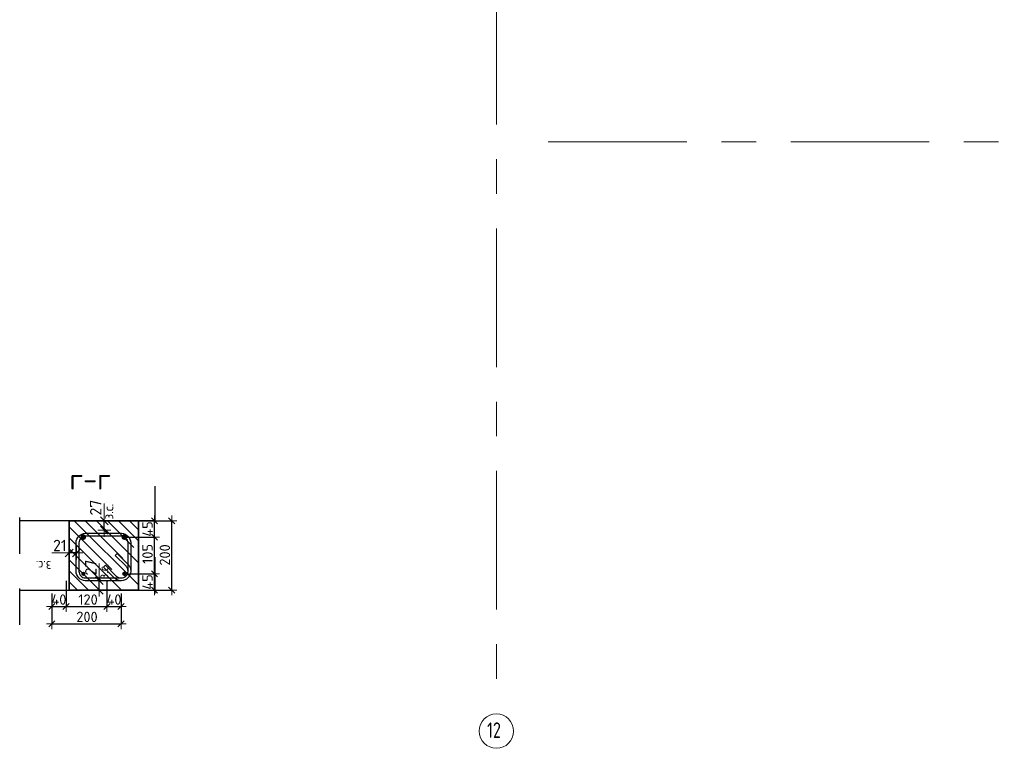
# Model space of a CAD drawing. Header units: metres. Extents: x -38 to 100, y -15 to 21.
# Tile 242 of 246: x 90.4 to 93.25, y -7.85 to -5.75. Entities that reach past the tile are written whole.
import ezdxf

# ---------------------------------------------------------------- set-up
doc = ezdxf.new("R2010")
doc.units = ezdxf.units.M
doc.header["$PDMODE"] = 65
for name, pattern in [('______11', [0.5, 0.4, -0.05, 0, -0.05]), ('______4', [0.135, 0.105, -0.03]), ('______5', [1.1, 0.8, -0.1, 0.1, -0.1])]:
    doc.linetypes.add(name, pattern=pattern)
for name, color, linetype, lineweight in [('XR$4$Арм.стержн. Хомут', 240, 'Continuous', 35), ('XR$4$Арм.стержн.горизонт. 1', 180, 'Continuous', 35), ('XR$4$Арм.стержн.горизонт. 2', 202, 'Continuous', 35), ('XR$4$Осевая линия (1)', 7, '______5', 13), ('XR$4$Перекрытие (1)', 7, 'Continuous', 35), ('XR$4$Размерная линия (1)', 7, 'Continuous', 13), ('XR$4$Размерная линия_ общее', 7, 'Continuous', 13)]:
    doc.layers.add(name, color=color, linetype=linetype, lineweight=lineweight)
doc.styles.add('ISOCPEUR', font='txt')
doc.dimstyles.new('DIMSTYLE_11', dxfattribs={"dimtxt": 0.033, "dimasz": 0.0375, "dimexe": 0, "dimexo": 0, "dimgap": 0.0165, "dimtad": 2, "dimdec": 0, "dimlfac": 1000, "dimrnd": 1, "dimzin": 12, "dimdsep": 46, "dimtxsty": 'ISOCPEUR', "dimblk1": 'ALL_ML_STRICH', "dimblk2": 'ALL_ML_STRICH', "dimsah": 1, "dimcen": 0, "dimclrd": 7, "dimclre": 256, "dimclrt": 7, "dimadec": 0, "dimazin": 0, "dimtfac": 1, "dimtdec": 0, "dimtix": 1, "dimtmove": 2, "dimatfit": 3, "dimfxl": 0, "dimtvp": 1.2, "dimtzin": 0, "dimlwd": 0, "dimlwe": -3, "dimarcsym": 0})
doc.dimstyles.new('DIMSTYLE_23', dxfattribs={"dimtxt": 0.03, "dimasz": 0.03, "dimexe": 0, "dimexo": 0, "dimgap": 0.015, "dimtad": 2, "dimdec": 0, "dimlfac": 1000, "dimrnd": 5, "dimzin": 12, "dimdsep": 46, "dimtxsty": 'ISOCPEUR', "dimblk1": 'ALL_ML_STRICH', "dimblk2": 'ALL_ML_STRICH', "dimsah": 1, "dimcen": 0, "dimclrd": 7, "dimclre": 256, "dimclrt": 7, "dimadec": 0, "dimazin": 0, "dimtfac": 1, "dimtdec": 0, "dimtix": 1, "dimtmove": 2, "dimatfit": 3, "dimfxl": 0, "dimtvp": 1.2, "dimtzin": 0, "dimlwd": 0, "dimlwe": -3, "dimarcsym": 0})
doc.dimstyles.new('DIMSTYLE_24', dxfattribs={"dimtxt": 0.03, "dimasz": 0.03, "dimexe": 0, "dimexo": 0, "dimgap": 0.015, "dimtad": 2, "dimdec": 0, "dimlfac": 1000, "dimrnd": 5, "dimzin": 12, "dimdsep": 46, "dimtxsty": 'ISOCPEUR', "dimblk1": 'ALL_ML_STRICH', "dimblk2": 'ALL_ML_STRICH', "dimsah": 1, "dimcen": 0, "dimclrd": 7, "dimclre": 256, "dimclrt": 7, "dimadec": 0, "dimazin": 0, "dimtfac": 1, "dimtdec": 0, "dimtix": 1, "dimtmove": 2, "dimatfit": 3, "dimfxl": 0, "dimtzin": 0, "dimlwd": 0, "dimlwe": -3, "dimarcsym": 0})

# ---------------------------------------------------------------- blocks, each defined once
blk = doc.blocks.new('ALL_ML_STRICH')
at = {"color": 0, "linetype": 'ByBlock', "lineweight": -2}
for p, q in [((-1, 0), (0.5, 0)), ((-0.3, -0.3), (0.3, 0.3)), ((0, -0.5), (0, 0.5))]:
    blk.add_line(p, q, dxfattribs=at)
blk = doc.blocks.new('*D392')
at = {"layer": 'DEFPOINTS', "color": 7, "linetype": 'Continuous', "lineweight": 13, "transparency": 33554687}
for p in [(90.538, -7.3469), (90.497, -7.3939), (90.497, -7.4412)]:
    blk.add_point(p, dxfattribs=at)
at = {"layer": 'XR$4$Размерная линия (1)', "color": 9, "linetype": 'Continuous', "lineweight": -2, "true_color": 0xc7c7c7, "transparency": 33554687}
for p, q in [((90.538, -7.3669), (90.538, -7.4412)), ((90.497, -7.4139), (90.497, -7.4412))]:
    blk.add_line(p, q, dxfattribs=at)
at = {"layer": 'XR$4$Размерная линия (1)', "color": 7, "linetype": 'Continuous', "lineweight": -2, "transparency": 33554687}
blk.add_line((90.497, -7.4412), (90.538, -7.4412), dxfattribs=at)
at = {"layer": 'XR$4$Размерная линия (1)', "color": 7, "linetype": 'Continuous', "lineweight": 13, "transparency": 33554687, "xscale": 0.03, "yscale": 0.03, "zscale": 0.03, "rotation": 180}
blk.add_blockref('ALL_ML_STRICH', (90.497, -7.4412), dxfattribs=at)
at = {"layer": 'XR$4$Размерная линия (1)', "color": 7, "linetype": 'Continuous', "lineweight": 13, "transparency": 33554687, "xscale": 0.03, "yscale": 0.03, "zscale": 0.03}
blk.add_blockref('ALL_ML_STRICH', (90.538, -7.4412), dxfattribs=at)
at = {"layer": 'XR$4$Размерная линия (1)', "color": 7, "linetype": 'Continuous', "lineweight": 13, "transparency": 33554687, "insert": (90.5175, -7.4212), "char_height": 0.03, "width": 0.06, "attachment_point": 5, "style": 'ISOCPEUR'}
blk.add_mtext('\\A1;{40}', dxfattribs=at)
blk = doc.blocks.new('*D393')
at = {"layer": 'DEFPOINTS', "color": 7, "linetype": 'Continuous', "lineweight": 13, "transparency": 33554687}
for p in [(90.538, -7.3469), (90.656, -7.3469), (90.538, -7.4412)]:
    blk.add_point(p, dxfattribs=at)
at = {"layer": 'XR$4$Размерная линия (1)', "color": 9, "linetype": 'Continuous', "lineweight": -2, "true_color": 0xc7c7c7, "transparency": 33554687}
for p, q in [((90.538, -7.3669), (90.538, -7.4412)), ((90.656, -7.3669), (90.656, -7.4412))]:
    blk.add_line(p, q, dxfattribs=at)
at = {"layer": 'XR$4$Размерная линия (1)', "color": 7, "linetype": 'Continuous', "lineweight": -2, "transparency": 33554687}
blk.add_line((90.538, -7.4412), (90.656, -7.4412), dxfattribs=at)
at = {"layer": 'XR$4$Размерная линия (1)', "color": 7, "linetype": 'Continuous', "lineweight": 13, "transparency": 33554687, "xscale": 0.03, "yscale": 0.03, "zscale": 0.03, "rotation": 180}
blk.add_blockref('ALL_ML_STRICH', (90.538, -7.4412), dxfattribs=at)
at = {"layer": 'XR$4$Размерная линия (1)', "color": 7, "linetype": 'Continuous', "lineweight": 13, "transparency": 33554687, "xscale": 0.03, "yscale": 0.03, "zscale": 0.03}
blk.add_blockref('ALL_ML_STRICH', (90.656, -7.4412), dxfattribs=at)
at = {"layer": 'XR$4$Размерная линия (1)', "color": 7, "linetype": 'Continuous', "lineweight": 13, "transparency": 33554687, "insert": (90.6015, -7.4212), "char_height": 0.03, "width": 0.09, "attachment_point": 5, "style": 'ISOCPEUR'}
blk.add_mtext('\\A1;{120}', dxfattribs=at)
blk = doc.blocks.new('*D394')
at = {"layer": 'DEFPOINTS', "color": 7, "linetype": 'Continuous', "lineweight": 13, "transparency": 33554687}
for p in [(90.656, -7.3469), (90.697, -7.3939), (90.656, -7.4412)]:
    blk.add_point(p, dxfattribs=at)
at = {"layer": 'XR$4$Размерная линия (1)', "color": 9, "linetype": 'Continuous', "lineweight": -2, "true_color": 0xc7c7c7, "transparency": 33554687}
for p, q in [((90.656, -7.3669), (90.656, -7.4412)), ((90.697, -7.4139), (90.697, -7.4412))]:
    blk.add_line(p, q, dxfattribs=at)
at = {"layer": 'XR$4$Размерная линия (1)', "color": 7, "linetype": 'Continuous', "lineweight": -2, "transparency": 33554687}
blk.add_line((90.656, -7.4412), (90.697, -7.4412), dxfattribs=at)
at = {"layer": 'XR$4$Размерная линия (1)', "color": 7, "linetype": 'Continuous', "lineweight": 13, "transparency": 33554687, "xscale": 0.03, "yscale": 0.03, "zscale": 0.03, "rotation": 180}
blk.add_blockref('ALL_ML_STRICH', (90.656, -7.4412), dxfattribs=at)
at = {"layer": 'XR$4$Размерная линия (1)', "color": 7, "linetype": 'Continuous', "lineweight": 13, "transparency": 33554687, "xscale": 0.03, "yscale": 0.03, "zscale": 0.03}
blk.add_blockref('ALL_ML_STRICH', (90.697, -7.4412), dxfattribs=at)
at = {"layer": 'XR$4$Размерная линия (1)', "color": 7, "linetype": 'Continuous', "lineweight": 13, "transparency": 33554687, "insert": (90.6765, -7.4212), "char_height": 0.03, "width": 0.06, "attachment_point": 5, "style": 'ISOCPEUR'}
blk.add_mtext('\\A1;{40}', dxfattribs=at)
blk = doc.blocks.new('*D395')
at = {"layer": 'DEFPOINTS', "color": 7, "linetype": 'Continuous', "lineweight": 13, "transparency": 33554687}
for p in [(90.497, -7.3939), (90.697, -7.3939), (90.497, -7.4912)]:
    blk.add_point(p, dxfattribs=at)
at = {"layer": 'XR$4$Размерная линия (1)', "color": 9, "linetype": 'Continuous', "lineweight": -2, "true_color": 0xc7c7c7, "transparency": 33554687}
for p, q in [((90.497, -7.4039), (90.497, -7.4912)), ((90.697, -7.4039), (90.697, -7.4912))]:
    blk.add_line(p, q, dxfattribs=at)
at = {"layer": 'XR$4$Размерная линия (1)', "color": 7, "linetype": 'Continuous', "lineweight": -2, "transparency": 33554687}
blk.add_line((90.497, -7.4912), (90.697, -7.4912), dxfattribs=at)
at = {"layer": 'XR$4$Размерная линия (1)', "color": 7, "linetype": 'Continuous', "lineweight": 13, "transparency": 33554687, "xscale": 0.03, "yscale": 0.03, "zscale": 0.03, "rotation": 180}
blk.add_blockref('ALL_ML_STRICH', (90.497, -7.4912), dxfattribs=at)
at = {"layer": 'XR$4$Размерная линия (1)', "color": 7, "linetype": 'Continuous', "lineweight": 13, "transparency": 33554687, "xscale": 0.03, "yscale": 0.03, "zscale": 0.03}
blk.add_blockref('ALL_ML_STRICH', (90.697, -7.4912), dxfattribs=at)
at = {"layer": 'XR$4$Размерная линия (1)', "color": 7, "linetype": 'Continuous', "lineweight": 13, "transparency": 33554687, "insert": (90.5985, -7.4712), "char_height": 0.03, "width": 0.09, "attachment_point": 5, "style": 'ISOCPEUR'}
blk.add_mtext('\\A1;{200}', dxfattribs=at)
blk = doc.blocks.new('*D396')
at = {"layer": 'DEFPOINTS', "color": 7, "linetype": 'Continuous', "lineweight": 13, "transparency": 33554687}
for p in [(90.568, -7.2866), (90.568, -7.3041), (90.547, -7.3266)]:
    blk.add_point(p, dxfattribs=at)
at = {"layer": 'XR$4$Размерная линия_ общее', "color": 253, "linetype": 'Continuous', "lineweight": -2, "true_color": 0xa0a0a0, "transparency": 33554687}
for p, q in [((90.547, -7.3066), (90.547, -7.2866)), ((90.568, -7.2866), (90.568, -7.2866))]:
    blk.add_line(p, q, dxfattribs=at)
at = {"layer": 'XR$4$Размерная линия_ общее', "color": 7, "linetype": 'Continuous', "lineweight": -2, "transparency": 33554687}
blk.add_line((90.568, -7.2866), (90.547, -7.2866), dxfattribs=at)
at = {"layer": 'XR$4$Размерная линия_ общее', "color": 7, "linetype": 'Continuous', "lineweight": 13, "transparency": 33554687, "xscale": 0.0375, "yscale": 0.0375, "zscale": 0.0375}
for p, rotation in [((90.547, -7.2866), 180), ((90.568, -7.2866), 360)]:
    blk.add_blockref('ALL_ML_STRICH', p, dxfattribs=dict(at, rotation=rotation))
at = {"layer": 'XR$4$Размерная линия_ общее', "color": 7, "linetype": 'Continuous', "lineweight": 13, "transparency": 33554687, "insert": (90.52, -7.2651), "char_height": 0.033, "width": 0.066, "attachment_point": 5, "style": 'ISOCPEUR'}
blk.add_mtext('\\A1;{21}', dxfattribs=at)
at = {"layer": 'XR$4$Размерная линия_ общее', "color": 7, "linetype": 'Continuous', "lineweight": 13, "transparency": 33554687, "insert": (90.4957, -7.3365), "char_height": 0.027, "width": 0.00135, "attachment_point": 1, "rotation": 180, "line_spacing_factor": 0.60241, "style": 'ISOCPEUR'}
blk.add_mtext('з.с.', dxfattribs=at)
blk = doc.blocks.new('*D397')
at = {"layer": 'DEFPOINTS', "color": 7, "linetype": 'Continuous', "lineweight": 13, "transparency": 33554687}
for p in [(90.686, -7.3469), (90.727, -7.3939), (90.7933, -7.3939)]:
    blk.add_point(p, dxfattribs=at)
at = {"layer": 'XR$4$Размерная линия (1)', "color": 9, "linetype": 'Continuous', "lineweight": -2, "true_color": 0xc7c7c7, "transparency": 33554687}
for p, q in [((90.706, -7.3469), (90.7933, -7.3469)), ((90.747, -7.3939), (90.7933, -7.3939))]:
    blk.add_line(p, q, dxfattribs=at)
at = {"layer": 'XR$4$Размерная линия (1)', "color": 7, "linetype": 'Continuous', "lineweight": -2, "transparency": 33554687}
blk.add_line((90.7933, -7.3939), (90.7933, -7.3469), dxfattribs=at)
at = {"layer": 'XR$4$Размерная линия (1)', "color": 7, "linetype": 'Continuous', "lineweight": 13, "transparency": 33554687, "xscale": 0.03, "yscale": 0.03, "zscale": 0.03}
for p, rotation in [((90.7933, -7.3469), 90), ((90.7933, -7.3939), 270)]:
    blk.add_blockref('ALL_ML_STRICH', p, dxfattribs=dict(at, rotation=rotation))
at = {"layer": 'XR$4$Размерная линия (1)', "color": 7, "linetype": 'Continuous', "lineweight": 13, "transparency": 33554687, "insert": (90.7733, -7.3704), "char_height": 0.03, "width": 0.06, "attachment_point": 5, "rotation": 90, "style": 'ISOCPEUR'}
blk.add_mtext('\\A1;{45}', dxfattribs=at)
blk = doc.blocks.new('*D398')
at = {"layer": 'DEFPOINTS', "color": 7, "linetype": 'Continuous', "lineweight": 13, "transparency": 33554687}
for p in [(90.686, -7.2409), (90.686, -7.3469), (90.7933, -7.3469)]:
    blk.add_point(p, dxfattribs=at)
at = {"layer": 'XR$4$Размерная линия (1)', "color": 9, "linetype": 'Continuous', "lineweight": -2, "true_color": 0xc7c7c7, "transparency": 33554687}
for p, q in [((90.706, -7.2409), (90.7933, -7.2409)), ((90.706, -7.3469), (90.7933, -7.3469))]:
    blk.add_line(p, q, dxfattribs=at)
at = {"layer": 'XR$4$Размерная линия (1)', "color": 7, "linetype": 'Continuous', "lineweight": -2, "transparency": 33554687}
blk.add_line((90.7933, -7.3469), (90.7933, -7.2409), dxfattribs=at)
at = {"layer": 'XR$4$Размерная линия (1)', "color": 7, "linetype": 'Continuous', "lineweight": 13, "transparency": 33554687, "xscale": 0.03, "yscale": 0.03, "zscale": 0.03}
for p, rotation in [((90.7933, -7.2409), 90), ((90.7933, -7.3469), 270)]:
    blk.add_blockref('ALL_ML_STRICH', p, dxfattribs=dict(at, rotation=rotation))
at = {"layer": 'XR$4$Размерная линия (1)', "color": 7, "linetype": 'Continuous', "lineweight": 13, "transparency": 33554687, "insert": (90.7733, -7.2894), "char_height": 0.03, "width": 0.09, "attachment_point": 5, "rotation": 90, "style": 'ISOCPEUR'}
blk.add_mtext('\\A1;{105}', dxfattribs=at)
blk = doc.blocks.new('*D399')
at = {"layer": 'DEFPOINTS', "color": 7, "linetype": 'Continuous', "lineweight": 13, "transparency": 33554687}
for p in [(90.727, -7.1939), (90.686, -7.2409), (90.7933, -7.2409)]:
    blk.add_point(p, dxfattribs=at)
at = {"layer": 'XR$4$Размерная линия (1)', "color": 9, "linetype": 'Continuous', "lineweight": -2, "true_color": 0xc7c7c7, "transparency": 33554687}
for p, q in [((90.747, -7.1939), (90.7933, -7.1939)), ((90.706, -7.2409), (90.7933, -7.2409))]:
    blk.add_line(p, q, dxfattribs=at)
at = {"layer": 'XR$4$Размерная линия (1)', "color": 7, "linetype": 'Continuous', "lineweight": -2, "transparency": 33554687}
blk.add_line((90.7933, -7.2409), (90.7933, -7.1939), dxfattribs=at)
at = {"layer": 'XR$4$Размерная линия (1)', "color": 7, "linetype": 'Continuous', "lineweight": 13, "transparency": 33554687, "xscale": 0.03, "yscale": 0.03, "zscale": 0.03}
for p, rotation in [((90.7933, -7.1939), 90), ((90.7933, -7.2409), 270)]:
    blk.add_blockref('ALL_ML_STRICH', p, dxfattribs=dict(at, rotation=rotation))
at = {"layer": 'XR$4$Размерная линия (1)', "color": 7, "linetype": 'Continuous', "lineweight": 13, "transparency": 33554687, "insert": (90.7733, -7.2174), "char_height": 0.03, "width": 0.06, "attachment_point": 5, "rotation": 90, "style": 'ISOCPEUR'}
blk.add_mtext('\\A1;{45}', dxfattribs=at)
blk = doc.blocks.new('*D400')
at = {"layer": 'DEFPOINTS', "color": 7, "linetype": 'Continuous', "lineweight": 13, "transparency": 33554687}
for p in [(90.727, -7.1939), (90.7291, -7.3939), (90.8433, -7.3939)]:
    blk.add_point(p, dxfattribs=at)
at = {"layer": 'XR$4$Размерная линия (1)', "color": 9, "linetype": 'Continuous', "lineweight": -2, "true_color": 0xc7c7c7, "transparency": 33554687}
for p, q in [((90.737, -7.1939), (90.8433, -7.1939)), ((90.7391, -7.3939), (90.8433, -7.3939))]:
    blk.add_line(p, q, dxfattribs=at)
at = {"layer": 'XR$4$Размерная линия (1)', "color": 7, "linetype": 'Continuous', "lineweight": -2, "transparency": 33554687}
blk.add_line((90.8433, -7.3939), (90.8433, -7.1939), dxfattribs=at)
at = {"layer": 'XR$4$Размерная линия (1)', "color": 7, "linetype": 'Continuous', "lineweight": 13, "transparency": 33554687, "xscale": 0.03, "yscale": 0.03, "zscale": 0.03}
for p, rotation in [((90.8433, -7.1939), 90), ((90.8433, -7.3939), 270)]:
    blk.add_blockref('ALL_ML_STRICH', p, dxfattribs=dict(at, rotation=rotation))
at = {"layer": 'XR$4$Размерная линия (1)', "color": 7, "linetype": 'Continuous', "lineweight": 13, "transparency": 33554687, "insert": (90.8233, -7.2924), "char_height": 0.03, "width": 0.09, "attachment_point": 5, "rotation": 90, "style": 'ISOCPEUR'}
blk.add_mtext('\\A1;{200}', dxfattribs=at)
blk = doc.blocks.new('*D401')
at = {"layer": 'DEFPOINTS', "color": 7, "linetype": 'Continuous', "lineweight": 13, "transparency": 33554687}
for p in [(90.6484, -7.2209), (90.6612, -7.2209), (90.6884, -7.1939)]:
    blk.add_point(p, dxfattribs=at)
at = {"layer": 'XR$4$Размерная линия_ общее', "color": 253, "linetype": 'Continuous', "lineweight": -2, "true_color": 0xa0a0a0, "transparency": 33554687}
for p, q in [((90.6684, -7.1939), (90.6484, -7.1939)), ((90.6484, -7.2209), (90.6484, -7.2209))]:
    blk.add_line(p, q, dxfattribs=at)
at = {"layer": 'XR$4$Размерная линия_ общее', "color": 7, "linetype": 'Continuous', "lineweight": -2, "transparency": 33554687}
blk.add_line((90.6484, -7.2209), (90.6484, -7.1939), dxfattribs=at)
at = {"layer": 'XR$4$Размерная линия_ общее', "color": 7, "linetype": 'Continuous', "lineweight": 13, "transparency": 33554687, "xscale": 0.0375, "yscale": 0.0375, "zscale": 0.0375}
for p, rotation in [((90.6484, -7.1939), 90), ((90.6484, -7.2209), 270)]:
    blk.add_blockref('ALL_ML_STRICH', p, dxfattribs=dict(at, rotation=rotation))
at = {"layer": 'XR$4$Размерная линия_ общее', "color": 7, "linetype": 'Continuous', "lineweight": 13, "transparency": 33554687, "insert": (90.6238, -7.1557), "char_height": 0.033, "width": 0.066, "attachment_point": 5, "rotation": 90, "style": 'ISOCPEUR'}
blk.add_mtext('\\A1;{27}', dxfattribs=at)
at = {"layer": 'XR$4$Размерная линия_ общее', "color": 7, "linetype": 'Continuous', "lineweight": 13, "transparency": 33554687, "insert": (90.6474, -7.1899), "char_height": 0.027, "width": 0.00135, "attachment_point": 1, "rotation": 90, "line_spacing_factor": 0.60241, "style": 'ISOCPEUR'}
blk.add_mtext('з.с.', dxfattribs=at)
blk = doc.blocks.new('*D402')
at = {"layer": 'DEFPOINTS', "color": 7, "linetype": 'Continuous', "lineweight": 13, "transparency": 33554687}
for p in [(90.6741, -7.3669), (90.6341, -7.3939), (90.6469, -7.3939)]:
    blk.add_point(p, dxfattribs=at)
at = {"layer": 'XR$4$Размерная линия_ общее', "color": 253, "linetype": 'Continuous', "lineweight": -2, "true_color": 0xa0a0a0, "transparency": 33554687}
for p, q in [((90.6541, -7.3669), (90.6341, -7.3669)), ((90.6341, -7.3939), (90.6341, -7.3939))]:
    blk.add_line(p, q, dxfattribs=at)
at = {"layer": 'XR$4$Размерная линия_ общее', "color": 7, "linetype": 'Continuous', "lineweight": -2, "transparency": 33554687}
blk.add_line((90.6341, -7.3939), (90.6341, -7.3669), dxfattribs=at)
at = {"layer": 'XR$4$Размерная линия_ общее', "color": 7, "linetype": 'Continuous', "lineweight": 13, "transparency": 33554687, "xscale": 0.0375, "yscale": 0.0375, "zscale": 0.0375}
for p, rotation in [((90.6341, -7.3669), 90), ((90.6341, -7.3939), 270)]:
    blk.add_blockref('ALL_ML_STRICH', p, dxfattribs=dict(at, rotation=rotation))
at = {"layer": 'XR$4$Размерная линия_ общее', "color": 7, "linetype": 'Continuous', "lineweight": 13, "transparency": 33554687, "insert": (90.6095, -7.3287), "char_height": 0.033, "width": 0.066, "attachment_point": 5, "rotation": 90, "style": 'ISOCPEUR'}
blk.add_mtext('\\A1;{27}', dxfattribs=at)
at = {"layer": 'XR$4$Размерная линия_ общее', "color": 7, "linetype": 'Continuous', "lineweight": 13, "transparency": 33554687, "insert": (90.6332, -7.3629), "char_height": 0.027, "width": 0.00135, "attachment_point": 1, "rotation": 90, "line_spacing_factor": 0.60241, "style": 'ISOCPEUR'}
blk.add_mtext('з.с.', dxfattribs=at)

msp = doc.modelspace()

# ---------------------------------------------------------------- hatches: boundary and pattern name
at = {"linetype": 'Continuous', "lineweight": 13, "transparency": 33554687}
h = msp.add_hatch(dxfattribs=at)
h.set_pattern_fill('__________540', scale=0.015, style=0, pattern_type=2)
h.set_pattern_definition([(135, (0, 0), (-0.031819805, -0.031819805), [0.4, -0.05, 0, -0.05]), (135, (-0.01591, -0.01591), (-0.031819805, -0.031819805), [0.8, -0.1, 0.1, -0.1])])
h.paths.add_polyline_path([(90.747, -7.1939), (90.547, -7.1939), (90.547, -7.3939), (90.747, -7.3939)], flags=0)
at = {"layer": 'XR$4$Арм.стержн.горизонт. 1', "linetype": 'Continuous', "lineweight": 50, "transparency": 33554687}
for points in [[(90.596, -7.2409), (90.5954, -7.2378), (90.5937, -7.2352), (90.5911, -7.2335), (90.588, -7.2329), (90.5849, -7.2335), (90.5823, -7.2352), (90.5806, -7.2378), (90.58, -7.2409), (90.5806, -7.2439), (90.5823, -7.2465), (90.5849, -7.2483), (90.588, -7.2489), (90.5911, -7.2483), (90.5937, -7.2465), (90.5954, -7.2439)], [(90.714, -7.2409), (90.7134, -7.2378), (90.7117, -7.2352), (90.7091, -7.2335), (90.706, -7.2329), (90.7029, -7.2335), (90.7003, -7.2352), (90.6986, -7.2378), (90.698, -7.2409), (90.6986, -7.2439), (90.7003, -7.2465), (90.7029, -7.2483), (90.706, -7.2489), (90.7091, -7.2483), (90.7117, -7.2465), (90.7134, -7.2439)]]:
    msp.add_hatch(color=7, dxfattribs=at).paths.add_polyline_path(points)
at = {"layer": 'XR$4$Арм.стержн.горизонт. 2', "linetype": 'Continuous', "lineweight": 50, "transparency": 33554687}
for points in [[(90.594, -7.3469), (90.5935, -7.3446), (90.5922, -7.3426), (90.5903, -7.3413), (90.588, -7.3409), (90.5857, -7.3413), (90.5838, -7.3426), (90.5825, -7.3446), (90.582, -7.3469), (90.5825, -7.3492), (90.5838, -7.3511), (90.5857, -7.3524), (90.588, -7.3529), (90.5903, -7.3524), (90.5922, -7.3511), (90.5935, -7.3492)], [(90.712, -7.3469), (90.7115, -7.3446), (90.7102, -7.3426), (90.7083, -7.3413), (90.706, -7.3409), (90.7037, -7.3413), (90.7018, -7.3426), (90.7005, -7.3446), (90.7, -7.3469), (90.7005, -7.3492), (90.7018, -7.3511), (90.7037, -7.3524), (90.706, -7.3529), (90.7083, -7.3524), (90.7102, -7.3511), (90.7115, -7.3492)]]:
    msp.add_hatch(color=34, dxfattribs=at).paths.add_polyline_path(points)

# ---------------------------------------------------------------- linework, layer by layer
at = {"color": 7, "linetype": '______4', "lineweight": 25, "transparency": 33554687}
for p, q in [((90.4042, -7.4939), (90.4042, -7.0939)), ((90.7942, -7.0939), (90.7942, -7.4939))]:
    msp.add_line(p, q, dxfattribs=at)
at = {"color": 7, "linetype": 'Continuous', "lineweight": 13, "transparency": 33554687}
for p, q in [((90.6484, -7.1939), (90.6484, -7.1439)), ((90.547, -7.2866), (90.497, -7.2866)), ((90.6341, -7.3669), (90.6341, -7.3169))]:
    msp.add_line(p, q, dxfattribs=at)
at = {"color": 7, "linetype": 'Continuous', "lineweight": 35, "transparency": 33554687}
for p, q in [((90.547, -7.1939), (90.547, -7.3939)), ((90.747, -7.1939), (90.547, -7.1939)), ((90.747, -7.3939), (90.747, -7.1939)), ((90.547, -7.3939), (90.747, -7.3939))]:
    msp.add_line(p, q, dxfattribs=at)
at = {"layer": 'XR$4$Арм.стержн. Хомут', "color": 40, "linetype": 'Continuous', "lineweight": 25, "transparency": 33554687}
msp.add_lwpolyline([(90.6517, -7.3219), (90.6831, -7.3533), (90.6845, -7.3545), (90.6861, -7.3556), (90.6877, -7.3566), (90.6893, -7.3574), (90.6911, -7.358), (90.6929, -7.3585), (90.6947, -7.3588), (90.6966, -7.3589), (90.6978, -7.3589), (90.7014, -7.3584), (90.705, -7.3572), (90.7084, -7.3553), (90.7111, -7.353), (90.7134, -7.3503), (90.7153, -7.3469), (90.7165, -7.3433), (90.717, -7.3397), (90.717, -7.2571), (90.7165, -7.2535), (90.7153, -7.2498), (90.7134, -7.2465), (90.7111, -7.2438), (90.7084, -7.2415), (90.705, -7.2396), (90.7014, -7.2384), (90.6978, -7.2379), (90.5942, -7.2379), (90.5906, -7.2384), (90.5869, -7.2396), (90.5836, -7.2415), (90.5809, -7.2438), (90.5786, -7.2465), (90.5767, -7.2498), (90.5755, -7.2535), (90.575, -7.2571), (90.575, -7.3397), (90.5755, -7.3433), (90.5767, -7.3469), (90.5786, -7.3503), (90.5809, -7.353), (90.5836, -7.3553), (90.5869, -7.3572), (90.5906, -7.3584), (90.5942, -7.3589), (90.6978, -7.3589), (90.7014, -7.3584), (90.705, -7.3572), (90.7084, -7.3553), (90.7111, -7.353), (90.7134, -7.3503), (90.7153, -7.3469), (90.7165, -7.3433), (90.717, -7.3397), (90.717, -7.3385), (90.7169, -7.3366), (90.7166, -7.3348), (90.7161, -7.333), (90.7155, -7.3312), (90.7147, -7.3296), (90.7137, -7.328), (90.7126, -7.3264), (90.7114, -7.325), (90.68, -7.2936), (90.6857, -7.288), (90.7173, -7.3196), (90.7189, -7.3215), (90.7204, -7.3236), (90.7218, -7.3258), (90.7229, -7.3282), (90.7237, -7.3306), (90.7244, -7.3331), (90.7248, -7.3357), (90.725, -7.3382), (90.725, -7.3402), (90.7243, -7.3451), (90.7226, -7.3502), (90.72, -7.3548), (90.7168, -7.3587), (90.713, -7.3619), (90.7083, -7.3645), (90.7032, -7.3662), (90.6983, -7.3669), (90.5937, -7.3669), (90.5888, -7.3662), (90.5837, -7.3645), (90.579, -7.3619), (90.5752, -7.3587), (90.572, -7.3548), (90.5694, -7.3502), (90.5677, -7.3451), (90.567, -7.3402), (90.567, -7.2566), (90.5677, -7.2517), (90.5694, -7.2466), (90.572, -7.2419), (90.5752, -7.2381), (90.579, -7.2349), (90.5837, -7.2322), (90.5888, -7.2306), (90.5937, -7.2299), (90.6983, -7.2299), (90.7032, -7.2306), (90.7083, -7.2322), (90.713, -7.2349), (90.7168, -7.2381), (90.72, -7.2419), (90.7226, -7.2466), (90.7243, -7.2517), (90.725, -7.2566), (90.725, -7.3402), (90.7243, -7.3451), (90.7226, -7.3502), (90.72, -7.3548), (90.7168, -7.3587), (90.713, -7.3619), (90.7083, -7.3645), (90.7032, -7.3662), (90.6983, -7.3669), (90.6963, -7.3669), (90.6938, -7.3667), (90.6912, -7.3663), (90.6887, -7.3656), (90.6863, -7.3648), (90.6839, -7.3637), (90.6817, -7.3623), (90.6796, -7.3608), (90.6777, -7.3592), (90.6461, -7.3276), (90.6517, -7.3219)], dxfattribs=at)
msp.add_lwpolyline([(90.6517, -7.3219), (90.6831, -7.3533), (90.6845, -7.3545), (90.6861, -7.3556), (90.6877, -7.3566), (90.6893, -7.3574), (90.6911, -7.358), (90.6929, -7.3585), (90.6947, -7.3588), (90.6966, -7.3589), (90.6978, -7.3589), (90.7014, -7.3584), (90.705, -7.3572), (90.7084, -7.3553), (90.7111, -7.353), (90.7134, -7.3503), (90.7153, -7.3469), (90.7165, -7.3433), (90.717, -7.3397), (90.717, -7.2571), (90.7165, -7.2535), (90.7153, -7.2498), (90.7134, -7.2465), (90.7111, -7.2438), (90.7084, -7.2415), (90.705, -7.2396), (90.7014, -7.2384), (90.6978, -7.2379), (90.5942, -7.2379), (90.5906, -7.2384), (90.5869, -7.2396), (90.5836, -7.2415), (90.5809, -7.2438), (90.5786, -7.2465), (90.5767, -7.2498), (90.5755, -7.2535), (90.575, -7.2571), (90.575, -7.3397), (90.5755, -7.3433), (90.5767, -7.3469), (90.5786, -7.3503), (90.5809, -7.353), (90.5836, -7.3553), (90.5869, -7.3572), (90.5906, -7.3584), (90.5942, -7.3589), (90.6978, -7.3589), (90.7014, -7.3584), (90.705, -7.3572), (90.7084, -7.3553), (90.7111, -7.353), (90.7134, -7.3503), (90.7153, -7.3469), (90.7165, -7.3433), (90.717, -7.3397), (90.717, -7.3385), (90.7169, -7.3366), (90.7166, -7.3348), (90.7161, -7.333), (90.7155, -7.3312), (90.7147, -7.3296), (90.7137, -7.328), (90.7126, -7.3264), (90.7114, -7.325), (90.68, -7.2936), (90.6857, -7.288), (90.7173, -7.3196), (90.7189, -7.3215), (90.7204, -7.3236), (90.7218, -7.3258), (90.7229, -7.3282), (90.7237, -7.3306), (90.7244, -7.3331), (90.7248, -7.3357), (90.725, -7.3382), (90.725, -7.3402), (90.7243, -7.3451), (90.7226, -7.3502), (90.72, -7.3548), (90.7168, -7.3587), (90.713, -7.3619), (90.7083, -7.3645), (90.7032, -7.3662), (90.6983, -7.3669), (90.5937, -7.3669), (90.5888, -7.3662), (90.5837, -7.3645), (90.579, -7.3619), (90.5752, -7.3587), (90.572, -7.3548), (90.5694, -7.3502), (90.5677, -7.3451), (90.567, -7.3402), (90.567, -7.2566), (90.5677, -7.2517), (90.5694, -7.2466), (90.572, -7.2419), (90.5752, -7.2381), (90.579, -7.2349), (90.5837, -7.2322), (90.5888, -7.2306), (90.5937, -7.2299), (90.6983, -7.2299), (90.7032, -7.2306), (90.7083, -7.2322), (90.713, -7.2349), (90.7168, -7.2381), (90.72, -7.2419), (90.7226, -7.2466), (90.7243, -7.2517), (90.725, -7.2566), (90.725, -7.3402), (90.7243, -7.3451), (90.7226, -7.3502), (90.72, -7.3548), (90.7168, -7.3587), (90.713, -7.3619), (90.7083, -7.3645), (90.7032, -7.3662), (90.6983, -7.3669), (90.6963, -7.3669), (90.6938, -7.3667), (90.6912, -7.3663), (90.6887, -7.3656), (90.6863, -7.3648), (90.6839, -7.3637), (90.6817, -7.3623), (90.6796, -7.3608), (90.6777, -7.3592), (90.6461, -7.3276), (90.6517, -7.3219)], dxfattribs=at)
msp.add_lwpolyline([(90.6517, -7.3219), (90.6831, -7.3533), (90.6845, -7.3545), (90.6861, -7.3556), (90.6877, -7.3566), (90.6893, -7.3574), (90.6911, -7.358), (90.6929, -7.3585), (90.6947, -7.3588), (90.6966, -7.3589), (90.6978, -7.3589), (90.7014, -7.3584), (90.705, -7.3572), (90.7084, -7.3553), (90.7111, -7.353), (90.7134, -7.3503), (90.7153, -7.3469), (90.7165, -7.3433), (90.717, -7.3397), (90.717, -7.2571), (90.7165, -7.2535), (90.7153, -7.2498), (90.7134, -7.2465), (90.7111, -7.2438), (90.7084, -7.2415), (90.705, -7.2396), (90.7014, -7.2384), (90.6978, -7.2379), (90.5942, -7.2379), (90.5906, -7.2384), (90.5869, -7.2396), (90.5836, -7.2415), (90.5809, -7.2438), (90.5786, -7.2465), (90.5767, -7.2498), (90.5755, -7.2535), (90.575, -7.2571), (90.575, -7.3397), (90.5755, -7.3433), (90.5767, -7.3469), (90.5786, -7.3503), (90.5809, -7.353), (90.5836, -7.3553), (90.5869, -7.3572), (90.5906, -7.3584), (90.5942, -7.3589), (90.6978, -7.3589), (90.7014, -7.3584), (90.705, -7.3572), (90.7084, -7.3553), (90.7111, -7.353), (90.7134, -7.3503), (90.7153, -7.3469), (90.7165, -7.3433), (90.717, -7.3397), (90.717, -7.3385), (90.7169, -7.3366), (90.7166, -7.3348), (90.7161, -7.333), (90.7155, -7.3312), (90.7147, -7.3296), (90.7137, -7.328), (90.7126, -7.3264), (90.7114, -7.325), (90.68, -7.2936), (90.6857, -7.288), (90.7173, -7.3196), (90.7189, -7.3215), (90.7204, -7.3236), (90.7218, -7.3258), (90.7229, -7.3282), (90.7237, -7.3306), (90.7244, -7.3331), (90.7248, -7.3357), (90.725, -7.3382), (90.725, -7.3402), (90.7243, -7.3451), (90.7226, -7.3502), (90.72, -7.3548), (90.7168, -7.3587), (90.713, -7.3619), (90.7083, -7.3645), (90.7032, -7.3662), (90.6983, -7.3669), (90.5937, -7.3669), (90.5888, -7.3662), (90.5837, -7.3645), (90.579, -7.3619), (90.5752, -7.3587), (90.572, -7.3548), (90.5694, -7.3502), (90.5677, -7.3451), (90.567, -7.3402), (90.567, -7.2566), (90.5677, -7.2517), (90.5694, -7.2466), (90.572, -7.2419), (90.5752, -7.2381), (90.579, -7.2349), (90.5837, -7.2322), (90.5888, -7.2306), (90.5937, -7.2299), (90.6983, -7.2299), (90.7032, -7.2306), (90.7083, -7.2322), (90.713, -7.2349), (90.7168, -7.2381), (90.72, -7.2419), (90.7226, -7.2466), (90.7243, -7.2517), (90.725, -7.2566), (90.725, -7.3402), (90.7243, -7.3451), (90.7226, -7.3502), (90.72, -7.3548), (90.7168, -7.3587), (90.713, -7.3619), (90.7083, -7.3645), (90.7032, -7.3662), (90.6983, -7.3669), (90.6963, -7.3669), (90.6938, -7.3667), (90.6912, -7.3663), (90.6887, -7.3656), (90.6863, -7.3648), (90.6839, -7.3637), (90.6817, -7.3623), (90.6796, -7.3608), (90.6777, -7.3592), (90.6461, -7.3276), (90.6517, -7.3219)], dxfattribs=at)
at = {"layer": 'XR$4$Осевая линия (1)', "color": 253, "linetype": '______11', "lineweight": 13, "true_color": 0xa0a0a0, "transparency": 33554687}
for p, q in [((91.7807, -4.2499), (91.7807, -7.7463)), ((91.9305, -6.0999), (96.453, -6.0999))]:
    msp.add_line(p, q, dxfattribs=at)
at = {"layer": 'XR$4$Осевая линия (1)', "color": 7, "linetype": 'Continuous', "lineweight": 13, "transparency": 33554687}
msp.add_circle((91.7807, -7.801), 0.0496, dxfattribs=at)
at = {"layer": 'XR$4$Перекрытие (1)', "color": 7, "linetype": 'Continuous', "lineweight": 25, "transparency": 33554687}
for p, q in [((90.547, -7.1939), (90.4042, -7.1939)), ((90.7942, -7.1939), (90.747, -7.1939)), ((90.4042, -7.3939), (90.547, -7.3939)), ((90.747, -7.3939), (90.7942, -7.3939))]:
    msp.add_line(p, q, dxfattribs=at)

# ---------------------------------------------------------------- texts
at = {"color": 7, "linetype": 'Continuous', "lineweight": 13, "transparency": 33554687, "insert": (90.6076, -7.0736), "char_height": 0.06, "width": 0.153391, "attachment_point": 5, "style": 'ISOCPEUR'}
msp.add_mtext('\\A1;{\\fISOCPEUR|i0|b0;\\H0.060000;\\W1.000000;\\C7;г-г}\\P', dxfattribs=at)
at = {"layer": 'XR$4$Осевая линия (1)', "color": 7, "linetype": 'Continuous', "lineweight": 13, "transparency": 33554687, "insert": (91.7537, -7.8206), "char_height": 0.045, "width": 0.070842, "attachment_point": 7, "style": 'ISOCPEUR'}
msp.add_mtext('\\W0.75;12', dxfattribs=at)

# ---------------------------------------------------------------- dimensions: what is measured, and where the dimension line sits
at = {"layer": 'XR$4$Размерная линия (1)', "color": 7, "linetype": 'Continuous', "lineweight": 13, "transparency": 33554687}
for base, p1, p2, dimstyle, picture, middle in [((90.7933, -7.1939), (90.706, -7.2409), (90.747, -7.1939), 'DIMSTYLE_23', '*D399', (90.7733, -7.2174)), ((90.8433, -7.1939), (90.7391, -7.3939), (90.737, -7.1939), 'DIMSTYLE_24', '*D400', (90.8233, -7.2924)), ((90.7933, -7.2409), (90.706, -7.3469), (90.706, -7.2409), 'DIMSTYLE_24', '*D398', (90.7733, -7.2894)), ((90.7933, -7.3469), (90.747, -7.3939), (90.706, -7.3469), 'DIMSTYLE_23', '*D397', (90.7733, -7.3704))]:
    dim = msp.add_linear_dim(base=base, p1=p1, p2=p2, angle=90, dimstyle=dimstyle, override={"dimpost": '<>', "dimclrd": 7, "dimclre": 9, "dimclrt": 7, "dimlwd": 0, "dimlwe": 65533}, dxfattribs=at)
    dim.commit()
    dim.dimension.update_dxf_attribs({"geometry": picture, "text_midpoint": middle, "dimtype": 160})
for base, p1, p2, dimstyle, picture, middle in [((90.538, -7.4412), (90.497, -7.4139), (90.538, -7.3669), 'DIMSTYLE_23', '*D392', (90.5175, -7.4212)), ((90.656, -7.4412), (90.538, -7.3669), (90.656, -7.3669), 'DIMSTYLE_24', '*D393', (90.6015, -7.4212)), ((90.697, -7.4412), (90.656, -7.3669), (90.697, -7.4139), 'DIMSTYLE_23', '*D394', (90.6765, -7.4212)), ((90.697, -7.4912), (90.497, -7.4039), (90.697, -7.4039), 'DIMSTYLE_24', '*D395', (90.5985, -7.4712))]:
    dim = msp.add_linear_dim(base=base, p1=p1, p2=p2, dimstyle=dimstyle, override={"dimpost": '<>', "dimclrd": 7, "dimclre": 9, "dimclrt": 7, "dimlwd": 0, "dimlwe": 65533}, dxfattribs=at)
    dim.commit()
    dim.dimension.update_dxf_attribs({"geometry": picture, "text_midpoint": middle, "dimtype": 160})
at = {"layer": 'XR$4$Размерная линия_ общее', "color": 7, "linetype": 'Continuous', "lineweight": 13, "transparency": 33554687}
for base, p1, p2, angle, picture, middle in [((90.6484, -7.1939), (90.6484, -7.2209), (90.6684, -7.1939), 90, '*D401', (90.6238, -7.1557)), ((90.547, -7.2866), (90.568, -7.2866), (90.547, -7.3066), 180, '*D396', (90.52, -7.2651)), ((90.6341, -7.3669), (90.6341, -7.3939), (90.6541, -7.3669), 90, '*D402', (90.6095, -7.3287))]:
    dim = msp.add_linear_dim(base=base, p1=p1, p2=p2, angle=angle, text='<>\\Xз.с.', dimstyle='DIMSTYLE_11', override={"dimpost": '<>', "dimclrd": 7, "dimclre": 253, "dimclrt": 7, "dimlwd": 0, "dimlwe": 65533}, dxfattribs=at)
    dim.commit()
    dim.dimension.update_dxf_attribs({"geometry": picture, "text_midpoint": middle, "dimtype": 160})

doc.saveas('drawing.dxf')
